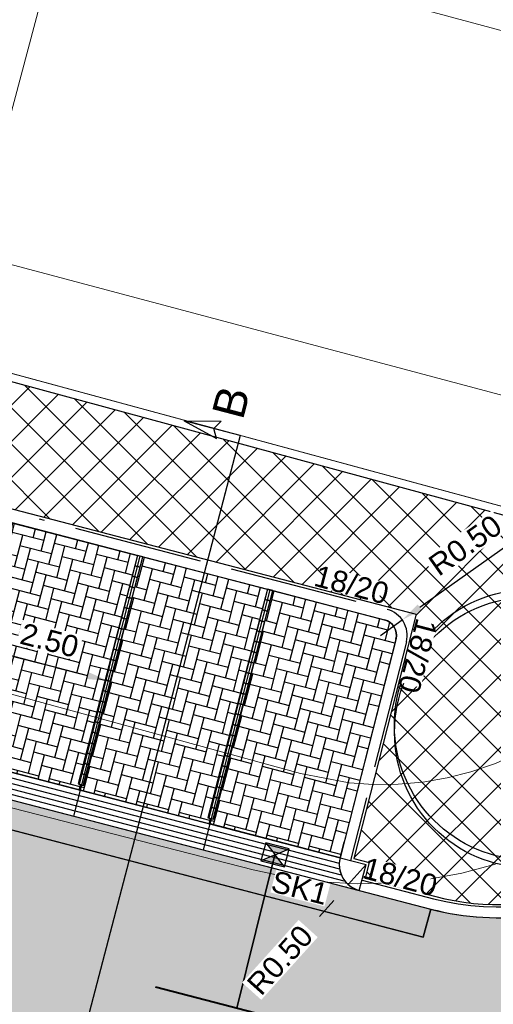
# Model space of a CAD drawing. Header units: metres. Extents: x 252743 to 254903, y 592696 to 593766.
# Tile 36 of 174: x 253742 to 253751, y 592953 to 592972. Entities that reach past the tile are written whole.
import ezdxf
from ezdxf.lldxf.tags import DXFTag

# ---------------------------------------------------------------- set-up
doc = ezdxf.new("R2010")
doc.units = ezdxf.units.M
doc.set_wipeout_variables(frame=1)
for name, pattern in [('ACAD_ISO11W100', [33, 12, -3, 12, -3, 0, -3]), ('HIDDEN', [9.525, 6.35, -3.175]), ('IMPORT-KG-KADASTRAAL-SO _2_', [0]), ('IMPORT-KG-PERCEEL-SO _2_', [0])]:
    doc.linetypes.add(name, pattern=pattern)
for name, color, linetype, lineweight in [('132034000_dwg', 8, 'Continuous', 5), ('B-BH-GR-BEPLANTING_CULTUUR_HEESTERS-G', 250, 'Continuous', 18), ('B-BH-KG-GRENS_KADASTRAAL-G', 250, 'IMPORT-KG-KADASTRAAL-SO _2_', 18), ('B-BH-KG-GRENS_PERCEEL-G', 250, 'IMPORT-KG-PERCEEL-SO _2_', 18), ('B-BH-VH-OPENVERHARDING-G', 250, 'Continuous', 18), ('N-RI-HWA-PVC', 150, 'ACAD_ISO11W100', 40), ('N-RI-HWA-PVC125 KOLKAANSLUITING', 140, 'HIDDEN', 35), ('N-woningen', 1, 'Continuous', 0)]:
    doc.layers.add(name, color=color, linetype=linetype, lineweight=lineweight)
for name, color, linetype in [('ALGEMEEN TEKST 200', 7, 'Continuous'), ('N-GR-ARC-GROENVOORZIENING-N', 82, 'Continuous'), ('N-GR-BOOM', 3, 'Continuous'), ('N-RI-KOLK-STRAATKOLK', 7, 'Continuous'), ('N-WB-AANDUIDING PROFIEL', 4, 'Continuous'), ('N-WB-ARC-BETONSTEEN KF', 253, 'Continuous'), ('N-WB-ARC-SBS-KF-ROODBRUIN-PARKEREN', 24, 'Continuous'), ('N-WB-ARC-SBS-KF-ROODBRUIN-RIJBAAN', 24, 'Continuous'), ('N-WB-BAND TEKST 200', 7, 'Continuous'), ('N-WB-BAND TROTTOIRBAND 18 20', 7, 'ACAD_ISO11W100'), ('N-WB-BOCHTSTRAAL', 7, 'Continuous'), ('N-WB-KANTVERHARDING', 2, 'Continuous'), ('N-WB-MATERIAALGRENS', 1, 'Continuous'), ('N-WB-MOLGOOT GEBAKKEN DF', 8, 'Continuous')]:
    doc.layers.add(name, color=color, linetype=linetype)
doc.layers.add('B-WE-KG-GRENS_PERCEEL-G', color=7, linetype='KG-PERCEEL-SO', lineweight=18, true_color=0x00a6ff)
doc.layers.get('0').freeze()
doc.styles.add('N_STANDARD 200', font='arial.ttf', dxfattribs={"height": 0.4})
doc.styles.get("Standard").update_dxf_attribs({"font": 'simplex.shx'})
tags = doc.linetypes.add('KG-PERCEEL-SO', pattern='A,5.5,-2,["P",Standard,S=1.8,R=0,X=-0.5,Y=-0.9],-2,5.5,-2,[5,NLCS.SHX,S=0.75,R=0,X=0,Y=0],-2', length=19).pattern_tags.tags
tags[6] = DXFTag(74, 10)
doc.dimstyles.new('N_DIMENSION 200', dxfattribs={"dimtxt": 0.4, "dimasz": 0.4, "dimexe": 0.125, "dimexo": 0.125, "dimgap": 0.25, "dimtad": 1, "dimzin": 3, "dimdsep": 46, "dimtxsty": 'N_STANDARD 200', "dimcen": 0, "dimazin": 3, "dimtfac": 1, "dimtix": 1, "dimtmove": 2, "dimatfit": 3, "dimfxl": 0.125, "dimfxlon": 1, "dimtfill": 1, "dimtolj": 1, "dimtzin": 0, "dimarcsym": 0})

# ---------------------------------------------------------------- blocks, each defined once
blk = doc.blocks.new('*D471')
at = {"layer": 'ALGEMEEN TEKST 200', "color": 0, "lineweight": -2, "transparency": 16777216}
for p, q in [((253741.039, 592959.809), (253741.071, 592959.93)), ((253741.427, 592959.708), (253743.072, 592959.28)), ((253743.459, 592959.179), (253743.49, 592959.3))]:
    blk.add_line(p, q, dxfattribs=at)
at = {"layer": 'ALGEMEEN TEKST 200', "color": 0, "transparency": 16777216}
for points in [[(253741.443, 592959.773), (253741.41, 592959.644), (253741.039, 592959.809)], [(253743.088, 592959.345), (253743.055, 592959.216), (253743.459, 592959.179)]]:
    blk.add_solid(points, dxfattribs=at)
at = {"layer": 'Defpoints', "color": 0, "transparency": 16777216}
for p in [(253741.039, 592959.809), (253743.459, 592959.179), (253743.459, 592959.179)]:
    blk.add_point(p, dxfattribs=at)
at = {"layer": 'ALGEMEEN TEKST 200', "color": 0, "transparency": 16777216, "insert": (253742.364, 592959.934), "char_height": 0.4, "attachment_point": 5, "rotation": 345.4061, "style": 'N_STANDARD 200', "bg_fill": 3, "box_fill_scale": 1.1, "bg_fill_color": 256, "bg_fill_true_color": 13158600, "bg_fill_transparency": 0}
blk.add_mtext('\\A1;2.50', dxfattribs=at)
blk = doc.blocks.new("'BOOM")
for centre, radius in [((0, 0), 2.8), ((0.002, -0.159), 2.8), ((0, 0), 0.126)]:
    blk.add_circle(centre, radius)
blk = doc.blocks.new('*D536')
at = {"layer": 'Defpoints', "color": 0, "transparency": 16777216}
for p in [(253748.262, 592955.759), (253747.928, 592955.387)]:
    blk.add_point(p, dxfattribs=at)
at = {"layer": 'N-WB-BOCHTSTRAAL', "color": 0, "lineweight": -2, "transparency": 16777216}
for p, q in [((253748.262, 592955.759), (253747.928, 592955.387)), ((253747.66, 592955.09), (253747.392, 592954.793))]:
    blk.add_line(p, q, dxfattribs=at)
at = {"layer": 'N-WB-BOCHTSTRAAL', "color": 0, "transparency": 16777216}
blk.add_solid([(253747.61, 592955.134), (253747.709, 592955.045), (253747.928, 592955.387)], dxfattribs=at)
at = {"layer": 'N-WB-BOCHTSTRAAL', "color": 0, "transparency": 16777216, "insert": (253746.659, 592953.979), "char_height": 0.4, "attachment_point": 5, "rotation": 47.9908, "style": 'N_STANDARD 200', "bg_fill": 3, "box_fill_scale": 1.1, "bg_fill_color": 256, "bg_fill_true_color": 13158600, "bg_fill_transparency": 0}
blk.add_mtext('\\A1;R0.50', dxfattribs=at)
blk = doc.blocks.new('STRAATKOLK STR3545')
h = blk.add_hatch(color=256)
h.dxf.hatch_style = 1
h.paths.add_polyline_path([(0, 0.35), (0.225, 0.175), (0.45, 0.35)])
h = blk.add_hatch(color=256)
h.dxf.hatch_style = 1
h.paths.add_polyline_path([(0.225, 0.175), (0, 0), (0.45, 0)])
for points in [[(0, 0.35), (0.225, 0.175), (0.45, 0.35)], [(0, 0.35), (0, 0), (0.45, 0), (0.45, 0.35)], [(0.225, 0.175), (0, 0), (0.45, 0)]]:
    blk.add_lwpolyline(points, close=True)
at = {"style": 'N_STANDARD 200'}
blk.add_attdef('STRAATKOLK', (0.297, -0.502), '', height=0.4, dxfattribs=at)
at = {"color": 7, "true_color": 0xffffff}
blk.add_wipeout([(0.316, -0.088), (1.358, -0.088), (1.358, -0.525), (0.316, -0.525)], dxfattribs=at)
blk = doc.blocks.new('DOORSNEDE AANDUIDING')
for p, q in [((-0.002, 1.073), (-0.169, 0.409)), ((0, 0), (-0.002, 1.073)), ((-0.002, 1.073), (0.167, 0.41)), ((-0.169, 0.409), (-0.001, 0.506)), ((0.167, 0.41), (-0.001, 0.506)), ((0, 0), (-1.549, -0.002))]:
    blk.add_line(p, q)
at = {"style": 'N_STANDARD 200'}
blk.add_attdef('DOORSNEDE', (0.275, 0.02), '', height=0.6, dxfattribs=at)
blk = doc.blocks.new('*D620')
at = {"layer": 'Defpoints', "color": 0, "transparency": 16777216}
for p in [(253748.936, 592960.318), (253748.528, 592960.029)]:
    blk.add_point(p, dxfattribs=at)
at = {"layer": 'N-WB-BOCHTSTRAAL', "color": 0, "lineweight": -2, "transparency": 16777216}
for p, q in [((253751.156, 592961.891), (253749.263, 592960.55)), ((253748.528, 592960.029), (253748.936, 592960.318))]:
    blk.add_line(p, q, dxfattribs=at)
at = {"layer": 'N-WB-BOCHTSTRAAL', "color": 0, "transparency": 16777216}
blk.add_solid([(253749.224, 592960.604), (253749.301, 592960.495), (253748.936, 592960.318)], dxfattribs=at)
at = {"layer": 'N-WB-BOCHTSTRAAL', "color": 0, "transparency": 16777216, "insert": (253750.11, 592961.707), "char_height": 0.4, "attachment_point": 5, "rotation": 35.3154, "style": 'N_STANDARD 200', "bg_fill": 3, "box_fill_scale": 1.1, "bg_fill_color": 256, "bg_fill_true_color": 13158600, "bg_fill_transparency": 0}
blk.add_mtext('\\A1;R0.50', dxfattribs=at)
blk = doc.blocks.new('132034000_dwg_GWW-CAD Brk tekening 12A-1381409-Plot dakaanzicht')
at = {"layer": 'B-BH-KG-GRENS_KADASTRAAL-G', "color": 253, "linetype": 'Continuous', "lineweight": 9, "flags": 128}
blk.add_lwpolyline([(253730110, 592976850), (253727921, 592968635), (253754175, 592961514), (253756333, 592969808)], dxfattribs=at)
at = {"layer": 'B-BH-KG-GRENS_PERCEEL-G', "color": 253, "linetype": 'Continuous', "lineweight": 9, "flags": 128}
blk.add_lwpolyline([(253752912, 592970727), (253756333, 592969808), (253754175, 592961514), (253727921, 592968635), (253730110, 592976850)], dxfattribs=at)
blk = doc.blocks.new('132034000_dwg_GWW-CAD Bgt tekening 12A-1381416-Plot dakaanzicht')
at = {"layer": 'B-BH-GR-BEPLANTING_CULTUUR_HEESTERS-G', "color": 253, "lineweight": 9, "flags": 128}
blk.add_lwpolyline([(253754167, 592961516), (253754056, 592961148), (253753889, 592960721), (253753688, 592960308), (253753455, 592959912), (253753192, 592959536), (253752900, 592959181), (253752580, 592958851), (253752236, 592958548), (253751868, 592958272), (253751480, 592958027), (253751074, 592957813), (253750652, 592957632), (253750217, 592957484), (253749772, 592957372), (253749319, 592957295), (253748862, 592957255), (253748403, 592957250), (253747944, 592957282), (253747043, 592957454), (253727119, 592962918), (253728598, 592968451)], close=True, dxfattribs=at)
at = {"layer": 'B-BH-VH-OPENVERHARDING-G', "color": 253, "lineweight": 9, "flags": 128}
for points in [[(253750676, 592955764), (253750045, 592955598), (253749402, 592955481), (253748752, 592955415), (253748099, 592955399), (253747447, 592955436), (253746800, 592955523), (253746161, 592955660), (253724244, 592961282), (253724869, 592963519), (253727119, 592962918), (253747043, 592957454), (253747944, 592957282), (253748403, 592957250), (253748862, 592957255), (253749319, 592957295), (253749772, 592957372), (253750217, 592957484), (253750652, 592957632)], [(253673562, 592974542), (253688964, 592970491), (253690843, 592969995), (253710666, 592964765), (253724244, 592961282), (253746161, 592955660), (253746800, 592955523), (253747447, 592955436), (253748099, 592955399), (253748752, 592955415), (253749402, 592955481), (253750045, 592955598), (253750676, 592955764)]]:
    blk.add_lwpolyline(points, dxfattribs=at)
blk = doc.blocks.new('132034000_dwg-1357416-Plot dakaanzicht')
for name in ['132034000_dwg_GWW-CAD Brk tekening 12A-1381409-Plot dakaanzicht', '132034000_dwg_GWW-CAD Bgt tekening 12A-1381416-Plot dakaanzicht']:
    blk.add_blockref(name, (0, 0))

msp = doc.modelspace()

# ---------------------------------------------------------------- hatches: boundary and pattern name
at = {"layer": 'N-GR-ARC-GROENVOORZIENING-N'}
h = msp.add_hatch(dxfattribs=at)
h.set_pattern_fill('ANSI37', color=256, scale=0.15)
edge = h.paths.add_edge_path()
edge.add_line((253727.919, 592968.48), (253726.254, 592962.273))
edge.add_line((253726.254, 592962.273), (253728.368, 592961.718))
edge.add_line((253728.368, 592961.718), (253729.358, 592965.589))
edge.add_line((253729.358, 592965.589), (253749.197, 592960.424))
edge.add_line((253749.197, 592960.424), (253748.033, 592955.869))
edge.add_line((253748.033, 592955.869), (253748.321, 592955.795))
edge.add_line((253748.321, 592955.795), (253748.248, 592955.504))
edge.add_line((253748.248, 592955.504), (253749.729, 592955.122))
edge.add_arc((253750.722, 592959.47), 4.46, 257.1364, 293.9818)
edge.add_line((253752.535, 592955.395), (253754.089, 592961.382))
edge.add_line((253754.089, 592961.382), (253727.919, 592968.48))
at = {"layer": 'N-WB-ARC-SBS-KF-ROODBRUIN-PARKEREN'}
h = msp.add_hatch(dxfattribs=at)
h.set_pattern_fill('AR-HBONE', color=256, scale=0.002, angle=30.41)
h.set_pattern_definition([(75.41, (70.4764, -18.35113), (-0.14546126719, 0.24783361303), [0.6096, -0.2032]), (165.41, (70.52758, -18.15448), (-0.14546126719, 0.24783361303), [0.6096, -0.2032])])
h.paths.add_polyline_path([(253741.682, 592962.121), (253744.005, 592961.517), (253742.895, 592957.259), (253742.943, 592957.247), (253742.919, 592957.149), (253740.5, 592957.779), (253740.525, 592957.876), (253740.573, 592957.864)])
h = msp.add_hatch(dxfattribs=at)
h.set_pattern_fill('AR-HBONE', color=256, scale=0.002, angle=30.41)
h.set_pattern_definition([(75.41, (72.8957, -18.98104), (-0.14546126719, 0.24783361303), [0.6096, -0.2032]), (165.41, (72.9469, -18.7844), (-0.14546126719, 0.24783361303), [0.6096, -0.2032])])
h.paths.add_polyline_path([(253744.101, 592961.491), (253746.424, 592960.887), (253745.314, 592956.629), (253745.363, 592956.617), (253745.338, 592956.519), (253742.919, 592957.149), (253742.944, 592957.246), (253742.992, 592957.234)])
h = msp.add_hatch(dxfattribs=at)
h.set_pattern_fill('AR-HBONE', color=256, scale=0.002, angle=30.41)
h.set_pattern_definition([(75.41, (75.31592, -19.6086), (-0.14546126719, 0.24783361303), [0.6096, -0.2032]), (165.41, (75.3671, -19.41196), (-0.14546126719, 0.24783361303), [0.6096, -0.2032])])
edge = h.paths.add_edge_path()
edge.add_line((253746.522, 592960.863), (253748.623, 592960.314))
edge.add_arc((253748.528, 592960.029), 0.3, -11.2239, 71.6727, ccw=False)
edge.add_line((253748.823, 592959.971), (253747.803, 592955.983))
edge.add_line((253747.803, 592955.983), (253747.778, 592955.885))
edge.add_line((253747.778, 592955.885), (253745.339, 592956.521))
edge.add_line((253745.339, 592956.521), (253745.364, 592956.619))
edge.add_line((253745.364, 592956.619), (253745.412, 592956.606))
edge.add_line((253745.412, 592956.606), (253746.522, 592960.863))
at = {"layer": 'N-WB-ARC-SBS-KF-ROODBRUIN-RIJBAAN'}
h = msp.add_hatch(dxfattribs=at)
h.set_pattern_fill('AR-BRSTD', color=256, scale=0.002, angle=74.95)
edge = h.paths.add_edge_path()
edge.add_line((253749.466, 592954.929), (253749.329, 592954.406))
edge.add_line((253749.329, 592954.406), (253703.952, 592966.221))
edge.add_line((253703.952, 592966.221), (253676.82, 592973.286))
edge.add_line((253676.82, 592973.286), (253666.374, 592976.005))
edge.add_arc((253666.868, 592975.915), 0.502, 75.1872, 169.6973, ccw=False)
edge.add_line((253666.996, 592976.401), (253669.897, 592975.647))
edge.add_line((253669.897, 592975.647), (253687.335, 592971.107))
edge.add_line((253687.335, 592971.107), (253711.583, 592964.792))
edge.add_line((253711.583, 592964.792), (253727.6, 592960.622))
edge.add_line((253727.6, 592960.622), (253749.466, 592954.929))
h = msp.add_hatch(dxfattribs=at)
h.set_pattern_fill('AR-HBONE', color=256, scale=0.002, angle=164.95)
edge = h.paths.add_edge_path()
edge.add_line((253663.09, 592975.076), (253665.035, 592974.567))
edge.add_arc((253665.221, 592975.551), 1.002, 259.3129, 345.3711)
edge.add_line((253666.19, 592975.298), (253666.374, 592976.005))
edge.add_line((253666.374, 592976.005), (253666.942, 592975.857))
edge.add_line((253666.942, 592975.857), (253686.697, 592970.715))
edge.add_line((253686.697, 592970.715), (253693.248, 592969.008))
edge.add_line((253693.248, 592969.008), (253717.778, 592962.621))
edge.add_line((253717.778, 592962.621), (253728.172, 592959.915))
edge.add_line((253728.172, 592959.915), (253747.616, 592954.852))
edge.add_line((253747.616, 592954.852), (253749.329, 592954.406))
edge.add_line((253749.329, 592954.406), (253749.466, 592954.929))
edge.add_arc((253750.725, 592959.767), 5, 255.4061, 300.4258)
edge.add_line((253753.257, 592955.456), (253758.219, 592947.007))
edge.add_line((253758.219, 592947.007), (253717.573, 592957.59))
edge.add_line((253717.573, 592957.59), (253701.122, 592961.874))
edge.add_line((253701.122, 592961.874), (253699.099, 592962.4))
edge.add_line((253699.099, 592962.4), (253682.164, 592966.81))
edge.add_line((253682.164, 592966.81), (253665.727, 592971.09))
edge.add_line((253665.727, 592971.09), (253665.143, 592971.242))
edge.add_line((253665.143, 592971.242), (253665.241, 592971.616))
edge.add_arc((253664.273, 592971.868), 1, 345.3798, 435.2164)
edge.add_line((253664.528, 592972.835), (253662.637, 592973.335))
edge.add_line((253662.637, 592973.335), (253663.09, 592975.076))
h = msp.add_hatch(dxfattribs=at)
h.set_pattern_fill('AR-BRSTD', color=256, scale=0.002, angle=74.95)
edge = h.paths.add_edge_path()
edge.add_line((253665.143, 592971.242), (253758.219, 592947.007))
edge.add_line((253758.219, 592947.007), (253758.742, 592946.872))
edge.add_line((253758.742, 592946.872), (253758.682, 592946.639))
edge.add_arc((253758.391, 592946.715), 0.3, 255.4063, 345.4455, ccw=False)
edge.add_line((253758.316, 592946.424), (253665.296, 592970.644))
edge.add_arc((253665.372, 592970.934), 0.3, 165.2716, 255.4063, ccw=False)
edge.add_line((253665.082, 592971.011), (253665.143, 592971.242))

# ---------------------------------------------------------------- linework, layer by layer
at = {"layer": 'B-WE-KG-GRENS_PERCEEL-G', "ltscale": 0.5}
for points in [[(253756.333, 592969.808), (253754.175, 592961.514), (253727.921, 592968.635), (253730.11, 592976.85)], [(253730.11, 592976.85), (253756.333, 592969.808)]]:
    msp.add_lwpolyline(points, dxfattribs=at)
at = {"layer": 'N-GR-ARC-GROENVOORZIENING-N'}
msp.add_lwpolyline([(253727.919, 592968.48), (253726.254, 592962.273), (253728.368, 592961.718), (253729.358, 592965.589), (253749.197, 592960.424), (253748.033, 592955.869), (253748.321, 592955.795), (253748.248, 592955.504), (253749.729, 592955.122, 0.162168), (253752.535, 592955.395), (253754.089, 592961.382)], format="xyb", close=True, dxfattribs=at)
at = {"layer": 'N-RI-HWA-PVC'}
msp.add_line((253755.952, 592950.46), (253688.63, 592967.936), dxfattribs=at)
at = {"layer": 'N-RI-HWA-PVC125 KOLKAANSLUITING'}
msp.add_line((253746.565, 592955.94), (253745.854, 592953.081), dxfattribs=at)
at = {"layer": 'N-WB-AANDUIDING PROFIEL'}
msp.add_line((253745.914, 592963.754), (253741.934, 592948.519), dxfattribs=at)
at = {"layer": 'N-WB-ARC-BETONSTEEN KF'}
for points in [[(253744.052, 592961.298), (253744.102, 592961.492), (253744.005, 592961.517), (253743.955, 592961.323)], [(253744.003, 592961.105), (253744.052, 592961.298), (253743.955, 592961.323), (253743.906, 592961.129)], [(253743.953, 592960.911), (253744.003, 592961.105), (253743.906, 592961.129), (253743.856, 592960.936)], [(253743.904, 592960.717), (253743.953, 592960.911), (253743.856, 592960.936), (253743.807, 592960.742)], [(253746.472, 592960.671), (253746.522, 592960.864), (253746.425, 592960.889), (253746.375, 592960.695)], [(253743.854, 592960.523), (253743.904, 592960.717), (253743.807, 592960.742), (253743.757, 592960.548)], [(253746.423, 592960.477), (253746.472, 592960.671), (253746.375, 592960.695), (253746.326, 592960.502)], [(253743.804, 592960.33), (253743.854, 592960.523), (253743.757, 592960.548), (253743.708, 592960.354)], [(253746.373, 592960.283), (253746.423, 592960.477), (253746.326, 592960.502), (253746.276, 592960.308)], [(253743.755, 592960.136), (253743.804, 592960.33), (253743.708, 592960.354), (253743.658, 592960.161)], [(253746.324, 592960.089), (253746.373, 592960.283), (253746.276, 592960.308), (253746.227, 592960.114)], [(253743.705, 592959.942), (253743.755, 592960.136), (253743.658, 592960.161), (253743.608, 592959.967)], [(253746.274, 592959.895), (253746.324, 592960.089), (253746.227, 592960.114), (253746.177, 592959.92)], [(253743.656, 592959.748), (253743.705, 592959.942), (253743.608, 592959.967), (253743.559, 592959.773)], [(253746.225, 592959.702), (253746.274, 592959.895), (253746.177, 592959.92), (253746.128, 592959.727)], [(253743.606, 592959.554), (253743.656, 592959.748), (253743.559, 592959.773), (253743.509, 592959.579)], [(253746.175, 592959.508), (253746.225, 592959.702), (253746.128, 592959.727), (253746.078, 592959.533)], [(253743.557, 592959.361), (253743.606, 592959.554), (253743.509, 592959.579), (253743.46, 592959.385)], [(253746.126, 592959.314), (253746.175, 592959.508), (253746.078, 592959.533), (253746.029, 592959.339)], [(253743.507, 592959.167), (253743.557, 592959.361), (253743.46, 592959.385), (253743.41, 592959.192)], [(253746.076, 592959.12), (253746.126, 592959.314), (253746.029, 592959.339), (253745.979, 592959.145)], [(253743.458, 592958.973), (253743.507, 592959.167), (253743.41, 592959.192), (253743.361, 592958.998)], [(253743.408, 592958.779), (253743.458, 592958.973), (253743.361, 592958.998), (253743.311, 592958.804)], [(253746.026, 592958.927), (253746.076, 592959.12), (253745.979, 592959.145), (253745.93, 592958.951)], [(253743.359, 592958.586), (253743.408, 592958.779), (253743.311, 592958.804), (253743.262, 592958.61)], [(253745.977, 592958.733), (253746.026, 592958.927), (253745.93, 592958.951), (253745.88, 592958.758)], [(253743.309, 592958.392), (253743.359, 592958.586), (253743.262, 592958.61), (253743.212, 592958.417)], [(253745.927, 592958.539), (253745.977, 592958.733), (253745.88, 592958.758), (253745.83, 592958.564)], [(253745.878, 592958.345), (253745.927, 592958.539), (253745.83, 592958.564), (253745.781, 592958.37)], [(253743.259, 592958.198), (253743.309, 592958.392), (253743.212, 592958.417), (253743.163, 592958.223)], [(253745.828, 592958.152), (253745.878, 592958.345), (253745.781, 592958.37), (253745.731, 592958.176)], [(253743.21, 592958.004), (253743.259, 592958.198), (253743.163, 592958.223), (253743.113, 592958.029)], [(253745.779, 592957.958), (253745.828, 592958.152), (253745.731, 592958.176), (253745.682, 592957.983)], [(253743.16, 592957.811), (253743.21, 592958.004), (253743.113, 592958.029), (253743.063, 592957.835)], [(253745.729, 592957.764), (253745.779, 592957.958), (253745.682, 592957.983), (253745.632, 592957.789)], [(253743.111, 592957.617), (253743.16, 592957.811), (253743.063, 592957.835), (253743.014, 592957.642)], [(253745.68, 592957.57), (253745.729, 592957.764), (253745.632, 592957.789), (253745.583, 592957.595)], [(253743.061, 592957.423), (253743.111, 592957.617), (253743.014, 592957.642), (253742.964, 592957.448)], [(253745.63, 592957.377), (253745.68, 592957.57), (253745.583, 592957.595), (253745.533, 592957.401)], [(253743.012, 592957.229), (253743.061, 592957.423), (253742.964, 592957.448), (253742.915, 592957.254)], [(253745.581, 592957.183), (253745.63, 592957.377), (253745.533, 592957.401), (253745.484, 592957.208)], [(253745.531, 592956.989), (253745.581, 592957.183), (253745.484, 592957.208), (253745.434, 592957.014)], [(253745.481, 592956.795), (253745.531, 592956.989), (253745.434, 592957.014), (253745.385, 592956.82)], [(253745.432, 592956.601), (253745.481, 592956.795), (253745.385, 592956.82), (253745.335, 592956.626)]]:
    msp.add_lwpolyline(points, close=True, dxfattribs=at)
at = {"layer": 'N-WB-ARC-SBS-KF-ROODBRUIN-PARKEREN'}
for points in [[(253749.466, 592954.929), (253749.329, 592954.406), (253703.952, 592966.221), (253676.82, 592973.286), (253666.374, 592976.005, -0.437461), (253666.996, 592976.401), (253669.897, 592975.647), (253687.335, 592971.107), (253711.583, 592964.792), (253727.6, 592960.622)], [(253663.09, 592975.076), (253665.035, 592974.567, 0.394204), (253666.19, 592975.298), (253666.374, 592976.005), (253666.942, 592975.857), (253686.697, 592970.715), (253693.248, 592969.008), (253717.778, 592962.621), (253728.172, 592959.915), (253747.616, 592954.852), (253749.329, 592954.406), (253749.466, 592954.929, 0.199002), (253753.257, 592955.456), (253758.219, 592947.007), (253717.573, 592957.59), (253701.122, 592961.874), (253699.099, 592962.4), (253682.164, 592966.81), (253665.727, 592971.09), (253665.143, 592971.242), (253665.241, 592971.616, 0.413378), (253664.528, 592972.835), (253662.637, 592973.335)], [(253746.522, 592960.863), (253748.623, 592960.314, -0.37835), (253748.823, 592959.971), (253747.803, 592955.983), (253747.778, 592955.885), (253745.339, 592956.521), (253745.364, 592956.619), (253745.412, 592956.606)]]:
    msp.add_lwpolyline(points, format="xyb", close=True, dxfattribs=at)
for points in [[(253741.682, 592962.121), (253744.005, 592961.517), (253742.895, 592957.259), (253742.943, 592957.247), (253742.919, 592957.149), (253740.5, 592957.779), (253740.525, 592957.876), (253740.573, 592957.864)], [(253744.101, 592961.491), (253746.424, 592960.887), (253745.314, 592956.629), (253745.363, 592956.617), (253745.338, 592956.519), (253742.919, 592957.149), (253742.944, 592957.246), (253742.992, 592957.234)]]:
    msp.add_lwpolyline(points, close=True, dxfattribs=at)
at = {"layer": 'N-WB-BAND TROTTOIRBAND 18 20', "ltscale": 0.2}
for p, q in [((253729.88, 592965.401), (253748.654, 592960.513)), ((253749.013, 592959.905), (253747.972, 592955.833)), ((253747.778, 592955.884), (253748.263, 592955.757)), ((253748.187, 592955.468), (253749.516, 592955.122))]:
    msp.add_line(p, q, dxfattribs=at)
at = {"layer": 'N-WB-BAND TROTTOIRBAND 18 20'}
msp.add_line((253748.136, 592955.275), (253748.263, 592955.757), dxfattribs=at)
at = {"layer": 'N-WB-BAND TROTTOIRBAND 18 20', "ltscale": 0.2}
for centre, radius, start, end in [((253748.528, 592960.029), 0.5, 345.6561, 75.4061), ((253750.725, 592959.767), 4.8, 255.4061, 345.4455)]:
    msp.add_arc(centre, radius, start, end, dxfattribs=at)
at = {"layer": 'N-WB-KANTVERHARDING'}
for p, q in [((253729.83, 592965.208), (253748.604, 592960.32)), ((253742.814, 592956.659), (253744.053, 592961.503)), ((253745.235, 592956.033), (253746.473, 592960.877)), ((253748.819, 592959.955), (253747.778, 592955.882)), ((253748.136, 592955.275), (253749.466, 592954.929))]:
    msp.add_line(p, q, dxfattribs=at)
msp.add_lwpolyline([(253727.842, 592960.559), (253748.136, 592955.275)], dxfattribs=at)
for centre, radius, start, end in [((253748.528, 592960.029), 0.3, 345.6561, 75.4061), ((253750.725, 592959.767), 5, 255.4061, 345.4455), ((253748.262, 592955.759), 0.5, 165.5227, 255.5266), ((253748.262, 592955.759), 0.5, 165.6561, 255.4061)]:
    msp.add_arc(centre, radius, start, end, dxfattribs=at)
at = {"layer": 'N-WB-MATERIAALGRENS'}
msp.add_lwpolyline([(253728.426, 592960.923), (253747.781, 592955.884)], dxfattribs=at)
at = {"layer": 'N-WB-MOLGOOT GEBAKKEN DF'}
for points in [[(253728.388, 592960.83), (253747.763, 592955.785)], [(253728.251, 592960.659), (253747.799, 592955.569)], [(253728.333, 592960.741), (253747.768, 592955.681)], [(253728.129, 592960.587), (253747.871, 592955.447)]]:
    msp.add_lwpolyline(points, dxfattribs=at)
at = {"layer": 'N-woningen', "color": 6}
msp.add_lwpolyline([(253752.488, 593010.546), (253740.938, 592967.126), (253751.046, 592964.437), (253762.602, 593007.877)], close=True, dxfattribs=at)
at = {"layer": 'N-woningen'}
for points in [[(253757.898, 592975.887), (253731.729, 592982.928), (253730.11, 592976.85), (253756.333, 592969.808), (253757.898, 592975.887)], [(253756.333, 592969.808), (253730.11, 592976.85), (253727.921, 592968.635), (253754.175, 592961.514), (253756.333, 592969.808)]]:
    msp.add_lwpolyline(points, close=True, dxfattribs=at)

# ---------------------------------------------------------------- block references
at = {"layer": '132034000_dwg', "color": 253, "lineweight": 9, "xscale": 0.001, "yscale": 0.001, "zscale": 0.001}
msp.add_blockref('132034000_dwg-1357416-Plot dakaanzicht', (0, 0), dxfattribs=at)
at = {"layer": 'N-GR-BOOM', "xscale": 0.9, "yscale": 0.9, "zscale": 0.9}
msp.add_blockref("'BOOM", (253751.31, 592958.362), dxfattribs=at)
at = {"layer": 'N-WB-AANDUIDING PROFIEL', "rotation": 75.36985103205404}
msp.add_blockref('DOORSNEDE AANDUIDING', (253745.914, 592963.754), dxfattribs=at).add_auto_attribs({'DOORSNEDE': 'B'})

# ---------------------------------------------------------------- next in the draw order: texts
at = {"layer": 'N-WB-BAND TEKST 200', "char_height": 0.4, "width": 1.11436, "attachment_point": 8, "style": 'N_STANDARD 200', "bg_fill": 3, "box_fill_scale": 1, "bg_fill_color": 256, "bg_fill_transparency": 0}
for insert, rotation in [((253747.94, 592960.774), 345.1494), ((253749.025, 592959.698), 255.3078), ((253748.845, 592955.331), 345.1494)]:
    msp.add_mtext('{\\C7;18/20}', dxfattribs=dict(at, insert=insert, rotation=rotation))

# ---------------------------------------------------------------- next in the draw order: dimensions: what is measured, and where the dimension line sits
at = {"layer": 'ALGEMEEN TEKST 200'}
dim = msp.add_aligned_dim(p1=(253741.039, 592959.809), p2=(253743.459, 592959.179), distance=0, dimstyle='N_DIMENSION 200', override={"dimfxl": 0.0125}, dxfattribs=at)
dim.commit()
dim.dimension.update_dxf_attribs({"geometry": '*D471', "text_midpoint": (253742.364, 592959.934)})

# ---------------------------------------------------------------- next in the draw order: dimensions: what is measured, and where the dimension line sits
at = {"layer": 'N-WB-BOCHTSTRAAL'}
dim = msp.add_radius_dim(center=(253748.528, 592960.029), mpoint=(253748.936, 592960.318), dimstyle='N_DIMENSION 200', override={"dimfxl": 0.0125}, dxfattribs=at)
dim.commit()
dim.dimension.update_dxf_attribs({"geometry": '*D620', "text_midpoint": (253750.11, 592961.707)})
dim = msp.add_radius_dim(center=(253748.262, 592955.759), mpoint=(253747.928, 592955.387), dimstyle='N_DIMENSION 200', override={"dimfxl": 0.0125}, dxfattribs=at)
dim.commit()
dim.dimension.update_dxf_attribs({"geometry": '*D536', "text_midpoint": (253746.659, 592953.979), "dimtype": 164})

# ---------------------------------------------------------------- next in the draw order: block references
at = {"layer": 'N-RI-KOLK-STRAATKOLK', "rotation": 345.5268934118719}
msp.add_blockref('STRAATKOLK STR3545', (253746.304, 592955.826), dxfattribs=at).add_auto_attribs({'STRAATKOLK': 'SK1'})

doc.saveas('drawing.dxf')
